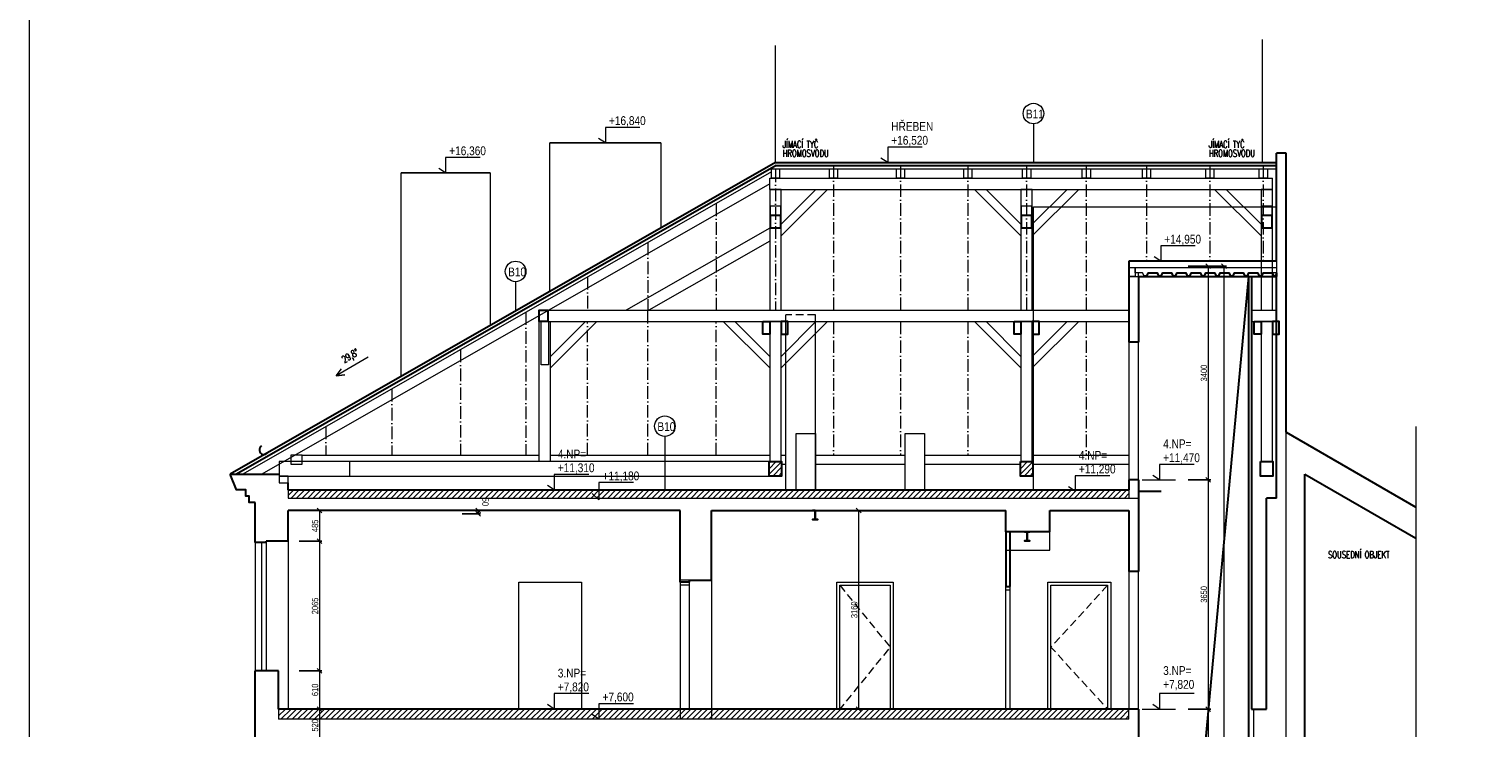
# Model space of a CAD drawing. Header units: millimetres. Extents: x -300958 to -108039, y 30118 to 292543.
# Tile 4 of 256: x -268233 to -245100, y 51888 to 63017. Entities that reach past the tile are written whole.
import ezdxf

# ---------------------------------------------------------------- set-up
doc = ezdxf.new("R2010")
doc.units = ezdxf.units.MM
doc.header["$MEASUREMENT"] = 0
for name, pattern in [('CERCHOVANA1', [6, 4, -1, 0, -1]), ('DGN Style 2', [879.857395, 527.914437, -351.942958]), ('HIDDEN', [0.375, 0.25, -0.125])]:
    doc.linetypes.add(name, pattern=pattern)
doc.layers.get('0').update_dxf_attribs({"lineweight": 13})
doc.layers.get('Defpoints').update_dxf_attribs({"color": 3, "lineweight": 13})
for name, color, linetype, lineweight in [('A_Krokev', 134, 'CERCHOVANA1', 9), ('A_Vodorovné prvky krovu', 133, 'Continuous', 9), ('A_Řezy', 182, 'Continuous', 9), ('BOURÁNÍ', 40, 'Continuous', 13), ('dims', 7, 'Continuous', 9), ('ETAPY', 7, 'Continuous', 0), ('legenda', 7, 'Continuous', 13), ('Materiály', 1, 'Continuous', 13), ('RAMECEK', 7, 'Continuous', 0), ('tenka', 7, 'Continuous', 13), ('výškové kóty', 7, 'Continuous', 13), ('walls', 7, 'Continuous', 13)]:
    doc.layers.add(name, color=color, linetype=linetype, lineweight=lineweight)
doc.styles.add('STYLE-0', font='ARIALN.TTF')
doc.styles.add('Style-Arial', font='arial.ttf')
doc.dimstyles.new('arch', dxfattribs={"dimscale": 50, "dimtxt": 2.5, "dimasz": 2.5, "dimexe": 1.25, "dimexo": 0.9, "dimtad": 1, "dimdec": 0, "dimtxsty": 'STYLE-0', "dimblk": 'ARCHTICK', "dimcen": 2.5, "dimadec": 0, "dimazin": 0, "dimtfac": 1, "dimtdec": 0, "dimtmove": 2, "dimatfit": 3, "dimldrblk": 'ARCHTICK', "dimfxl": 0, "dimarcsym": 0})

# ---------------------------------------------------------------- blocks, each defined once
blk = doc.blocks.new('_ArchTick')
at = {"color": 0, "linetype": 'ByBlock', "flags": 128}
blk.add_lwpolyline([(-0.5, -0.5), (0.5, 0.5)], dxfattribs=at)
blk = doc.blocks.new('*D745')
at = {"layer": 'Defpoints', "color": 0, "linetype": 'Continuous'}
for p in [(-261414, 55349), (-261414, 55299), (-261088, 55299)]:
    blk.add_point(p, dxfattribs=at)
at = {"layer": 'dims', "linetype": 'Continuous', "lineweight": -2}
for p, q in [((-261339, 55349), (-261051, 55349)), ((-261339, 55299), (-261051, 55299))]:
    blk.add_line(p, q, dxfattribs=at)
at = {"layer": 'dims', "color": 0, "linetype": 'Continuous', "lineweight": -2}
blk.add_line((-261088, 55349), (-261088, 55299), dxfattribs=at)
at = {"layer": 'dims', "color": 0, "linetype": 'Continuous', "lineweight": -2, "xscale": 75, "yscale": 75, "zscale": 75}
for p, rotation in [((-261088, 55349), 90), ((-261088, 55299), 270)]:
    blk.add_blockref('_ArchTick', p, dxfattribs=dict(at, rotation=rotation))
at = {"layer": 'dims', "color": 0, "linetype": 'Continuous', "insert": (-260972, 55487), "char_height": 100, "attachment_point": 5, "rotation": 270, "style": 'STYLE-0'}
blk.add_mtext('50', dxfattribs=at)
blk = doc.blocks.new('*D746')
at = {"layer": 'Defpoints', "color": 0, "linetype": 'Continuous'}
for p in [(-263832, 55349), (-264010, 54864), (-263613, 54864)]:
    blk.add_point(p, dxfattribs=at)
at = {"layer": 'dims', "color": 0, "linetype": 'Continuous', "lineweight": -2}
for p, q in [((-263757, 55349), (-263575, 55349)), ((-263935, 54864), (-263575, 54864))]:
    blk.add_line(p, q, dxfattribs=at)
at = {"layer": 'dims', "linetype": 'Continuous', "lineweight": 0}
blk.add_line((-263613, 55349), (-263613, 54864), dxfattribs=at)
at = {"layer": 'dims', "linetype": 'Continuous', "lineweight": 0, "xscale": 75, "yscale": 75, "zscale": 75}
for p, rotation in [((-263613, 55349), 90), ((-263613, 54864), 270)]:
    blk.add_blockref('_ArchTick', p, dxfattribs=dict(at, rotation=rotation))
at = {"layer": 'dims', "color": 0, "linetype": 'Continuous', "insert": (-263682, 55106), "char_height": 100, "attachment_point": 5, "rotation": 90, "style": 'STYLE-0'}
blk.add_mtext('485', dxfattribs=at)
blk = doc.blocks.new('*D747')
at = {"layer": 'Defpoints', "color": 0, "linetype": 'Continuous'}
for p in [(-263832, 54864), (-264010, 52799), (-263613, 52799)]:
    blk.add_point(p, dxfattribs=at)
at = {"layer": 'dims', "color": 0, "linetype": 'Continuous', "lineweight": -2}
for p, q in [((-263757, 54864), (-263575, 54864)), ((-263935, 52799), (-263575, 52799))]:
    blk.add_line(p, q, dxfattribs=at)
at = {"layer": 'dims', "linetype": 'Continuous', "lineweight": 0}
blk.add_line((-263613, 54864), (-263613, 52799), dxfattribs=at)
at = {"layer": 'dims', "linetype": 'Continuous', "lineweight": 0, "xscale": 75, "yscale": 75, "zscale": 75}
for p, rotation in [((-263613, 54864), 90), ((-263613, 52799), 270)]:
    blk.add_blockref('_ArchTick', p, dxfattribs=dict(at, rotation=rotation))
at = {"layer": 'dims', "color": 0, "linetype": 'Continuous', "insert": (-263682, 53831), "char_height": 100, "attachment_point": 5, "rotation": 90, "style": 'STYLE-0'}
blk.add_mtext('2065', dxfattribs=at)
blk = doc.blocks.new('*D748')
at = {"layer": 'Defpoints', "color": 0, "linetype": 'Continuous'}
for p in [(-263832, 52799), (-263755, 52189), (-263613, 52189)]:
    blk.add_point(p, dxfattribs=at)
at = {"layer": 'dims', "color": 0, "linetype": 'Continuous', "lineweight": -2}
for p, q in [((-263757, 52799), (-263575, 52799)), ((-263680, 52189), (-263575, 52189))]:
    blk.add_line(p, q, dxfattribs=at)
at = {"layer": 'dims', "linetype": 'Continuous', "lineweight": 0}
blk.add_line((-263613, 52799), (-263613, 52189), dxfattribs=at)
at = {"layer": 'dims', "linetype": 'Continuous', "lineweight": 0, "xscale": 75, "yscale": 75, "zscale": 75}
for p, rotation in [((-263613, 52799), 90), ((-263613, 52189), 270)]:
    blk.add_blockref('_ArchTick', p, dxfattribs=dict(at, rotation=rotation))
at = {"layer": 'dims', "color": 0, "linetype": 'Continuous', "insert": (-263682, 52494), "char_height": 100, "attachment_point": 5, "rotation": 90, "style": 'STYLE-0'}
blk.add_mtext('610', dxfattribs=at)
blk = doc.blocks.new('*D749')
at = {"layer": 'Defpoints', "color": 0, "linetype": 'Continuous'}
for p in [(-263832, 52189), (-263983, 51669), (-263613, 51669)]:
    blk.add_point(p, dxfattribs=at)
at = {"layer": 'dims', "color": 0, "linetype": 'Continuous', "lineweight": -2}
for p, q in [((-263757, 52189), (-263575, 52189)), ((-263908, 51669), (-263575, 51669))]:
    blk.add_line(p, q, dxfattribs=at)
at = {"layer": 'dims', "linetype": 'Continuous', "lineweight": 0}
blk.add_line((-263613, 52189), (-263613, 51669), dxfattribs=at)
at = {"layer": 'dims', "linetype": 'Continuous', "lineweight": 0, "xscale": 75, "yscale": 75, "zscale": 75}
for p, rotation in [((-263613, 52189), 90), ((-263613, 51669), 270)]:
    blk.add_blockref('_ArchTick', p, dxfattribs=dict(at, rotation=rotation))
at = {"layer": 'dims', "color": 0, "linetype": 'Continuous', "insert": (-263682, 51929), "char_height": 100, "attachment_point": 5, "rotation": 90, "style": 'STYLE-0'}
blk.add_mtext('520', dxfattribs=at)
blk = doc.blocks.new('*D755')
at = {"layer": 'Defpoints', "color": 0, "linetype": 'Continuous'}
for p in [(-249867, 52189), (-249867, 48239), (-249470, 48239)]:
    blk.add_point(p, dxfattribs=at)
at = {"layer": 'dims', "color": 0, "linetype": 'Continuous', "lineweight": -2}
for p, q in [((-249792, 52189), (-249432, 52189)), ((-249792, 48239), (-249432, 48239))]:
    blk.add_line(p, q, dxfattribs=at)
at = {"layer": 'dims', "linetype": 'Continuous', "lineweight": 0}
blk.add_line((-249470, 52189), (-249470, 48239), dxfattribs=at)
at = {"layer": 'dims', "linetype": 'Continuous', "lineweight": 0, "xscale": 75, "yscale": 75, "zscale": 75}
for p, rotation in [((-249470, 52189), 90), ((-249470, 48239), 270)]:
    blk.add_blockref('_ArchTick', p, dxfattribs=dict(at, rotation=rotation))
at = {"layer": 'dims', "color": 0, "linetype": 'Continuous', "insert": (-249539, 50214), "char_height": 100, "attachment_point": 5, "rotation": 90, "style": 'STYLE-0'}
blk.add_mtext('3950', dxfattribs=at)
blk = doc.blocks.new('*D756')
at = {"layer": 'Defpoints', "color": 0, "linetype": 'Continuous'}
for p in [(-249867, 55839), (-249867, 52189), (-249470, 52189)]:
    blk.add_point(p, dxfattribs=at)
at = {"layer": 'dims', "color": 0, "linetype": 'Continuous', "lineweight": -2}
for p, q in [((-249792, 55839), (-249432, 55839)), ((-249792, 52189), (-249432, 52189))]:
    blk.add_line(p, q, dxfattribs=at)
at = {"layer": 'dims', "linetype": 'Continuous', "lineweight": 0}
blk.add_line((-249470, 55839), (-249470, 52189), dxfattribs=at)
at = {"layer": 'dims', "linetype": 'Continuous', "lineweight": 0, "xscale": 75, "yscale": 75, "zscale": 75}
for p, rotation in [((-249470, 55839), 90), ((-249470, 52189), 270)]:
    blk.add_blockref('_ArchTick', p, dxfattribs=dict(at, rotation=rotation))
at = {"layer": 'dims', "color": 0, "linetype": 'Continuous', "insert": (-249539, 54014), "char_height": 100, "attachment_point": 5, "rotation": 90, "style": 'STYLE-0'}
blk.add_mtext('3650', dxfattribs=at)
blk = doc.blocks.new('*D757')
at = {"layer": 'Defpoints', "color": 0, "linetype": 'Continuous'}
for p in [(-249867, 59239), (-249867, 55839), (-249470, 55839)]:
    blk.add_point(p, dxfattribs=at)
at = {"layer": 'dims', "color": 0, "linetype": 'Continuous', "lineweight": -2}
for p, q in [((-249792, 59239), (-249432, 59239)), ((-249792, 55839), (-249432, 55839))]:
    blk.add_line(p, q, dxfattribs=at)
at = {"layer": 'dims', "linetype": 'Continuous', "lineweight": 0}
blk.add_line((-249470, 59239), (-249470, 55839), dxfattribs=at)
at = {"layer": 'dims', "linetype": 'Continuous', "lineweight": 0, "xscale": 75, "yscale": 75, "zscale": 75}
for p, rotation in [((-249470, 59239), 90), ((-249470, 55839), 270)]:
    blk.add_blockref('_ArchTick', p, dxfattribs=dict(at, rotation=rotation))
at = {"layer": 'dims', "color": 0, "linetype": 'Continuous', "insert": (-249539, 57539), "char_height": 100, "attachment_point": 5, "rotation": 90, "style": 'STYLE-0'}
blk.add_mtext('3400', dxfattribs=at)
blk = doc.blocks.new('*D758')
at = {"layer": 'Defpoints', "color": 0, "linetype": 'Continuous'}
for p in [(-249617, 59239), (-249617, 40169), (-249220, 40169)]:
    blk.add_point(p, dxfattribs=at)
at = {"layer": 'dims', "color": 0, "linetype": 'Continuous', "lineweight": -2}
for p, q in [((-249542, 59239), (-249182, 59239)), ((-249542, 40169), (-249182, 40169))]:
    blk.add_line(p, q, dxfattribs=at)
at = {"layer": 'dims', "linetype": 'Continuous', "lineweight": 0}
blk.add_line((-249220, 59239), (-249220, 40169), dxfattribs=at)
at = {"layer": 'dims', "linetype": 'Continuous', "lineweight": 0, "xscale": 75, "yscale": 75, "zscale": 75}
for p, rotation in [((-249220, 59239), 90), ((-249220, 40169), 270)]:
    blk.add_blockref('_ArchTick', p, dxfattribs=dict(at, rotation=rotation))
at = {"layer": 'dims', "color": 0, "linetype": 'Continuous', "insert": (-249289, 49704), "char_height": 100, "attachment_point": 5, "rotation": 90, "style": 'STYLE-0'}
blk.add_mtext('19070', dxfattribs=at)
blk = doc.blocks.new('*D769')
at = {"layer": 'Defpoints', "color": 0, "linetype": 'Continuous'}
for p in [(-255434, 55349), (-255430, 52189), (-255033, 52189)]:
    blk.add_point(p, dxfattribs=at)
at = {"layer": 'dims', "color": 0, "linetype": 'Continuous', "lineweight": -2}
for p, q in [((-255359, 55349), (-254995, 55349)), ((-255355, 52189), (-254995, 52189))]:
    blk.add_line(p, q, dxfattribs=at)
at = {"layer": 'dims', "linetype": 'Continuous', "lineweight": 0}
blk.add_line((-255033, 55349), (-255033, 52189), dxfattribs=at)
at = {"layer": 'dims', "linetype": 'Continuous', "lineweight": 0, "xscale": 75, "yscale": 75, "zscale": 75}
for p, rotation in [((-255033, 55349), 90), ((-255033, 52189), 270)]:
    blk.add_blockref('_ArchTick', p, dxfattribs=dict(at, rotation=rotation))
at = {"layer": 'dims', "color": 0, "linetype": 'Continuous', "insert": (-255102, 53769), "char_height": 100, "attachment_point": 5, "rotation": 90, "style": 'STYLE-0'}
blk.add_mtext('3160', dxfattribs=at)

msp = doc.modelspace()

# ---------------------------------------------------------------- hatches: boundary and pattern name
at = {"layer": 'BOURÁNÍ', "linetype": 'Continuous'}
h = msp.add_hatch(dxfattribs=at)
h.set_pattern_fill('ANSI31', color=256, scale=500, style=0)
h.set_pattern_definition([(45, (-3998.27, -4e-05), (-44.194174, 44.194174), [])])
h.paths.add_polyline_path([(-256458.5, 55898.8), (-256258.5, 55898.8), (-256258.5, 56128.8), (-256458.5, 56128.8)])
h = msp.add_hatch(dxfattribs=at)
h.set_pattern_fill('ANSI31', color=256, scale=500, style=0)
h.paths.add_polyline_path([(-252460.3, 55898.8), (-252260.3, 55898.8), (-252260.3, 56128.8), (-252460.3, 56128.8)])
h = msp.add_hatch(dxfattribs=at)
h.set_pattern_fill('ANSI31', color=256, scale=500, style=0)
h.paths.add_polyline_path([(-253740.5, 55548.8), (-253740.5, 55678.8), (-264112.6, 55678.8), (-264112.6, 55548.8)])
h.paths.add_polyline_path([(-250732.6, 55548.8), (-250732.6, 55678.8), (-253740.5, 55678.8), (-253740.5, 55548.8)])
h = msp.add_hatch(dxfattribs=at)
h.set_pattern_fill('ANSI31', color=256, scale=500, style=0)
h.paths.add_polyline_path([(-259165.5, 52028.8), (-259165.5, 52188.8), (-264262.6, 52188.8), (-264262.6, 52028.8)])
h.paths.add_polyline_path([(-257872.6, 52028.8), (-257872.6, 52188.8), (-259165.5, 52188.8), (-259165.5, 52028.8)])
h.paths.add_polyline_path([(-257372.6, 52028.8), (-257372.6, 52188.8), (-257872.6, 52188.8), (-257872.6, 52028.8)])
h.paths.add_polyline_path([(-250732.6, 52028.8), (-250732.6, 52188.8), (-257372.6, 52188.8), (-257372.6, 52028.8)])

# ---------------------------------------------------------------- linework, layer by layer
at = {"layer": 'A_Krokev', "ltscale": 50}
for p, q in [((-255433.6, 60843.1), (-255433.6, 58538.8)), ((-254367, 60843.1), (-254367, 58538.8)), ((-253294.6, 60843.1), (-253294.6, 58538.8)), ((-252360.3, 60843.1), (-252360.3, 58538.8)), ((-251411.1, 60843.1), (-251411.1, 58538.8)), ((-250454.2, 60843.1), (-250454.2, 59318.8)), ((-249444.2, 60843.1), (-249444.2, 59318.8)), ((-248594.1, 60843.1), (-248594.1, 59318.8)), ((-256356.7, 60778.4), (-256356.7, 58538.8)), ((-257297.8, 60239.9), (-257297.8, 58538.8)), ((-258387.2, 59616.4), (-258387.2, 58538.8)), ((-259347.2, 59067.1), (-259347.2, 58538.8)), ((-258387.2, 56228.8), (-258387.2, 58538.8)), ((-260327.2, 58506.3), (-260327.2, 56228.8)), ((-259347.2, 56228.8), (-259347.2, 58358.8)), ((-257297.8, 56228.8), (-257297.8, 58358.8)), ((-255433.6, 58358.8), (-255433.6, 56228.8)), ((-254367, 58358.8), (-254367, 56228.8)), ((-253294.6, 58358.8), (-253294.6, 56228.8)), ((-251411.1, 58358.8), (-251411.1, 56228.8)), ((-261367.1, 57911.1), (-261367.1, 56228.8)), ((-262460.1, 57285.7), (-262460.1, 56228.8)), ((-263510.7, 56684.5), (-263510.7, 56228.8))]:
    msp.add_line(p, q, dxfattribs=at)
at = {"layer": 'A_Vodorovné prvky krovu'}
for p, q in [((-256421.7, 60741.2), (-264831.3, 55928.8)), ((-256344.3, 60793.1), (-248382.2, 60793.1)), ((-256448.5, 60553), (-264529.2, 55928.8)), ((-256448.5, 59846.1), (-258733.8, 58538.8)), ((-256448.5, 59638.7), (-258371.3, 58538.8)), ((-260115.9, 56128.8), (-260115.9, 58358.8)), ((-259935.9, 56128.8), (-259935.9, 58357.2)), ((-263131.2, 55898.8), (-263131.2, 56128.8))]:
    msp.add_line(p, q, dxfattribs=at)
at = {"layer": 'A_Vodorovné prvky krovu', "ltscale": 0.4}
for p, q in [((-256448.5, 60643.1), (-248450.3, 60643.1)), ((-256448.5, 60463.1), (-256448.5, 60643.1)), ((-248450.3, 60463.1), (-248450.3, 60643.1)), ((-256448.5, 60463.1), (-248450.3, 60463.1)), ((-256268.5, 59724.9), (-255530.3, 60463.1)), ((-256268.5, 59908.7), (-255714.2, 60463.1)), ((-252450.3, 59724.9), (-253188.5, 60463.1)), ((-252450.3, 59908.7), (-253004.6, 60463.1)), ((-252270.3, 59724.9), (-251532.1, 60463.1)), ((-252270.3, 59908.7), (-251715.9, 60463.1)), ((-248630.3, 59724.9), (-249368.5, 60463.1)), ((-248630.3, 59908.7), (-249184.6, 60463.1)), ((-259975.9, 58538.8), (-250732.6, 58538.8)), ((-248782.6, 58538.8), (-248382.2, 58538.8)), ((-259975.9, 58358.8), (-250732.6, 58358.8)), ((-248782.6, 58358.8), (-248382.2, 58358.8)), ((-263889.8, 56228.8), (-260115.9, 56228.8)), ((-259935.9, 56228.8), (-256448.5, 56228.8)), ((-256268.5, 56228.8), (-256189.2, 56228.8)), ((-255721.2, 56228.8), (-254292.6, 56228.8)), ((-253987.8, 56228.8), (-252450.3, 56228.8)), ((-252270.3, 56228.8), (-250732.6, 56228.8)), ((-256258.5, 56088.8), (-256189.2, 56088.8)), ((-255721.2, 56088.8), (-254292.6, 56088.8)), ((-253987.8, 56088.8), (-252460.3, 56088.8)), ((-252260.3, 56088.8), (-250732.6, 56088.8))]:
    msp.add_line(p, q, dxfattribs=at)
for points in [[(-256268.5, 58538.8), (-256268.5, 60463.1), (-256448.5, 60463.1), (-256448.5, 58538.8)], [(-252270.3, 58538.8), (-252270.3, 60463.1), (-252450.3, 60463.1), (-252450.3, 58538.8)], [(-248450.3, 58538.8), (-248450.3, 60463.1), (-248630.3, 60463.1), (-248630.3, 58538.8)], [(-256268.5, 56128.8), (-256268.5, 58358.8), (-256448.5, 58358.8), (-256448.5, 56128.8)], [(-252270.3, 56128.8), (-252270.3, 58358.8), (-252450.3, 58358.8), (-252450.3, 56128.8)], [(-248450.3, 56128.8), (-248450.3, 58358.8), (-248630.3, 58358.8), (-248630.3, 56128.8)]]:
    msp.add_lwpolyline(points, close=True, dxfattribs=at)
for points in [[(-256276.7, 60053.1), (-256436.7, 60053.1), (-256436.7, 60203.1), (-256276.7, 60203.1), (-256276.7, 60053.1)], [(-252280.3, 60053.1), (-252440.3, 60053.1), (-252440.3, 60203.1), (-252280.3, 60203.1), (-252280.3, 60053.1)], [(-248460.3, 60053.1), (-248620.3, 60053.1), (-248620.3, 60203.1), (-248460.3, 60203.1), (-248460.3, 60053.1)]]:
    msp.add_lwpolyline(points, dxfattribs=at)
at = {"layer": 'A_Vodorovné prvky krovu', "flags": 128}
msp.add_lwpolyline([(-263131.2, 56128.8), (-264252.6, 56128.8), (-264252.6, 55898.8), (-263131.2, 55898.8)], dxfattribs=at)
at = {"layer": 'A_Řezy', "ltscale": 0.4}
for points in [[(-256421.7, 60793.1), (-256291.7, 60793.1), (-256291.7, 60643.1), (-256421.7, 60643.1), (-256421.7, 60793.1)], [(-255498.6, 60793.1), (-255368.6, 60793.1), (-255368.6, 60643.1), (-255498.6, 60643.1), (-255498.6, 60793.1)], [(-254432, 60793.1), (-254302, 60793.1), (-254302, 60643.1), (-254432, 60643.1), (-254432, 60793.1)], [(-253359.6, 60793.1), (-253229.6, 60793.1), (-253229.6, 60643.1), (-253359.6, 60643.1), (-253359.6, 60793.1)], [(-252425.3, 60793.1), (-252295.3, 60793.1), (-252295.3, 60643.1), (-252425.3, 60643.1), (-252425.3, 60793.1)], [(-251476.1, 60793.1), (-251346.1, 60793.1), (-251346.1, 60643.1), (-251476.1, 60643.1), (-251476.1, 60793.1)], [(-250519.2, 60793.1), (-250389.2, 60793.1), (-250389.2, 60643.1), (-250519.2, 60643.1), (-250519.2, 60793.1)], [(-249509.2, 60793.1), (-249379.2, 60793.1), (-249379.2, 60643.1), (-249509.2, 60643.1), (-249509.2, 60793.1)], [(-248659.1, 60793.1), (-248529.1, 60793.1), (-248529.1, 60643.1), (-248659.1, 60643.1), (-248659.1, 60793.1)], [(-263889.8, 56228.8), (-264069.8, 56228.8), (-264069.8, 56088.8), (-263889.8, 56088.8), (-263889.8, 56228.8)], [(-264112.6, 55898.8), (-264252.6, 55898.8), (-264252.6, 55788.8), (-264112.6, 55788.8), (-264112.6, 55898.8)]]:
    msp.add_lwpolyline(points, dxfattribs=at)
at = {"layer": 'BOURÁNÍ', "linetype": 'Continuous', "lineweight": 30}
for p, q in [((-256357.6, 60893.1), (-265032.6, 55928.8)), ((-256344.3, 60843.1), (-264931.9, 55928.8)), ((-256357.6, 60893.1), (-248382.2, 60893.1)), ((-256344.3, 60843.1), (-248382.2, 60843.1)), ((-264112.6, 55678.8), (-250732.6, 55678.8)), ((-250582.6, 55658.8), (-250219, 55658.8)), ((-252692.6, 55008.8), (-252692.6, 54138.8)), ((-252622.6, 54138.8), (-252622.6, 55008.8)), ((-257872.6, 54208.8), (-257872.6, 54238.8)), ((-257722.6, 54208.8), (-257872.6, 54208.8)), ((-257722.6, 54208.8), (-257722.6, 54238.8)), ((-252692.6, 54138.8), (-252622.6, 54138.8)), ((-250732.6, 52188.8), (-264262.6, 52188.8))]:
    msp.add_line(p, q, dxfattribs=at)
at = {"layer": 'BOURÁNÍ', "linetype": 'Continuous'}
for p, q in [((-252252.1, 55678.8), (-252252.1, 60186.8)), ((-252252.1, 60186.8), (-248382.2, 60186.8)), ((-259935.9, 57620.6), (-259197.7, 58358.8)), ((-259935.9, 57804.4), (-259381.6, 58358.8)), ((-256448.5, 57620.6), (-257186.7, 58358.8)), ((-256448.5, 57804.4), (-257002.9, 58358.8)), ((-256268.5, 57620.6), (-255530.3, 58358.8)), ((-256268.5, 57804.4), (-255714.2, 58358.8)), ((-252450.3, 57620.6), (-253188.5, 58358.8)), ((-252450.3, 57804.4), (-253004.6, 58358.8)), ((-252270.3, 57620.6), (-251532.1, 58358.8)), ((-252270.3, 57804.4), (-251715.9, 58358.8)), ((-264532.6, 54838.8), (-264532.6, 52798.8)), ((-264457.6, 54838.8), (-264457.6, 52798.8)), ((-257872.6, 54208.8), (-257872.6, 52028.8)), ((-257722.6, 54158.8), (-257872.6, 54158.8)), ((-257722.6, 52188.8), (-257722.6, 54208.8)), ((-252692.6, 52188.8), (-252692.6, 54138.8)), ((-252622.6, 52188.8), (-252622.6, 54138.8)), ((-252692.6, 54088.8), (-252622.6, 54088.8))]:
    msp.add_line(p, q, dxfattribs=at)
msp.add_lwpolyline([(-259966.1, 58358.8), (-259965.7, 57670.1), (-260086.1, 57670.1), (-260086.1, 58358.8)], dxfattribs=at)
at = {"layer": 'BOURÁNÍ', "linetype": 'Continuous', "flags": 128}
for points in [[(-256026, 55678.8), (-256026, 56578.8), (-255721.2, 56578.8), (-255721.2, 55678.8)], [(-254292.6, 55678.8), (-254292.6, 56578.8), (-253987.8, 56578.8), (-253987.8, 55678.8)], [(-256458.5, 56128.8), (-263131.2, 56128.8)], [(-263131.2, 55898.8), (-256458.5, 55898.8)], [(-260442.6, 52188.8), (-260442.6, 54208.8), (-259442.6, 54208.8), (-259442.6, 52188.8)], [(-255382.6, 52188.8), (-255382.6, 54208.8), (-254482.6, 54208.8), (-254482.6, 52188.8)], [(-255332.6, 52188.8), (-255332.6, 54158.8), (-254532.6, 54158.8), (-254532.6, 52188.8)], [(-252022.6, 52188.8), (-252022.6, 54208.8), (-251022.6, 54208.8), (-251022.6, 52188.8)], [(-251972.6, 52188.8), (-251972.6, 54158.8), (-251072.6, 54158.8), (-251072.6, 52188.8)]]:
    msp.add_lwpolyline(points, dxfattribs=at)
at = {"layer": 'BOURÁNÍ', "linetype": 'Continuous', "lineweight": 30, "flags": 128}
for points in [[(-256458.5, 56128.8), (-256258.5, 56128.8), (-256258.5, 55898.8), (-256458.5, 55898.8), (-256458.5, 56128.8)], [(-252460.3, 56128.8), (-252260.3, 56128.8), (-252260.3, 55898.8), (-252460.3, 55898.8), (-252460.3, 56128.8)]]:
    msp.add_lwpolyline(points, dxfattribs=at)
at = {"layer": 'BOURÁNÍ', "linetype": 'HIDDEN', "ltscale": 500, "flags": 128}
for points in [[(-255332.6, 54158.8), (-254532.6, 53173.8), (-255332.6, 52188.8)], [(-251072.6, 54158.8), (-251972.6, 53173.8), (-251072.6, 52188.8)]]:
    msp.add_lwpolyline(points, dxfattribs=at)
at = {"layer": 'BOURÁNÍ', "linetype": 'Continuous', "lineweight": 30}
msp.add_arc((-264494.6, 56317.4), 75, 120.00037, 325.77743, dxfattribs=at)
at = {"layer": 'dims', "linetype": 'Continuous', "flags": 128}
msp.add_lwpolyline([(-262837.3, 57793), (-263346.5, 57495), (-263207.4, 57512.6), (-263346.5, 57495), (-263263, 57607.7)], dxfattribs=at)
at = {"layer": 'ETAPY', "linetype": 'Continuous', "lineweight": 30}
msp.add_line((-248832.6, 59078.8), (-250582.6, 40168.8), dxfattribs=at)
at = {"layer": 'legenda', "linetype": 'Continuous', "lineweight": 0}
for p, q in [((-252251.7, 61507.5), (-252251.7, 60893)), ((-260491.6, 58993), (-260491.6, 58527.4)), ((-258116.3, 56529.3), (-258116.3, 55678.8))]:
    msp.add_line(p, q, dxfattribs=at)
for centre in [(-252251.7, 61671.3), (-260491.6, 59156.8), (-258116.3, 56693.1)]:
    msp.add_circle(centre, 163.8, dxfattribs=at)
at = {"layer": 'Materiály', "linetype": 'Continuous', "lineweight": 0}
msp.add_line((-260322.6, 55348.8), (-264112.6, 55348.8), dxfattribs=at)
at = {"layer": 'Materiály', "linetype": 'Continuous', "flags": 128}
msp.add_lwpolyline([(-248382.2, 59218.8), (-248382.2, 59137.5), (-248593.4, 59137.5), (-248617.7, 59088.8), (-248660.2, 59088.8), (-248684.6, 59137.5), (-248822.1, 59137.5), (-248846.5, 59088.8), (-248889, 59088.8), (-248913.4, 59137.5), (-249050.9, 59137.5), (-249075.2, 59088.8), (-249117.7, 59088.8), (-249142.1, 59137.5), (-249279.6, 59137.5), (-249304, 59088.8), (-249346.5, 59088.8), (-249370.9, 59137.5), (-249508.4, 59137.5), (-249532.7, 59088.8), (-249575.2, 59088.8), (-249599.6, 59137.5), (-249737.1, 59137.5), (-249761.5, 59088.8), (-249804, 59088.8), (-249828.4, 59137.5), (-249965.9, 59137.5), (-249990.2, 59088.8), (-250032.7, 59088.8), (-250057.1, 59137.5), (-250194.6, 59137.5), (-250219, 59088.8), (-250261.5, 59088.8), (-250285.9, 59137.5), (-250423.4, 59137.5), (-250447.7, 59088.8), (-250490.2, 59088.8), (-250514.6, 59137.5), (-250632.6, 59137.5), (-250632.6, 59137.5), (-250632.6, 59137.5), (-250632.6, 59137.5), (-250632.6, 59137.5), (-250632.6, 59218.8)], close=True, dxfattribs=at)
at = {"layer": 'Materiály', "linetype": 'Continuous'}
msp.add_3dface([(-250632.6, 59078.8), (-250732.6, 59078.8), (-250732.6, 59218.8), (-250632.6, 59218.8)], dxfattribs=at)
at = {"layer": 'RAMECEK', "linetype": 'Continuous', "lineweight": 0, "flags": 128}
msp.add_lwpolyline([(-268232.6, 38432.5), (-236732.6, 38432.5), (-236732.6, 63182.5), (-268232.6, 63182.5)], close=True, dxfattribs=at)
at = {"layer": 'tenka', "linetype": 'Continuous'}
for p, q in [((-256357.6, 60893.1), (-256357.6, 62757.3)), ((-248607.6, 60893.1), (-248607.6, 62851.2)), ((-258178.6, 61206.1), (-259948.6, 61206.1)), ((-260898.6, 60726.5), (-262312.6, 60726.5)), ((-248382.2, 59318.8), (-248382.2, 59218.8)), ((-250732.6, 59078.8), (-250582.6, 59078.8)), ((-250582.6, 59078.8), (-250582.6, 59137.5)), ((-248832.6, 59078.8), (-248832.6, 59137.5)), ((-256189.2, 55678.8), (-256189.2, 58466.8)), ((-255721.2, 55678.8), (-255721.2, 58466.8)), ((-250732.6, 58028.8), (-250732.6, 55838.8)), ((-250582.6, 55838.8), (-250582.6, 58028.8)), ((-246167.6, 56687.7), (-246167.6, 48594.6)), ((-248232.2, 40468.8), (-248232.2, 56596.2)), ((-264112.6, 55678.8), (-264112.6, 55548.8)), ((-264112.6, 55548.8), (-250582.6, 55548.8)), ((-250732.6, 55678.8), (-250732.6, 55548.8)), ((-264632.6, 54838.8), (-264632.6, 52798.8)), ((-264112.6, 54863.8), (-264112.6, 52188.8)), ((-250732.6, 54378.8), (-250732.6, 52188.8)), ((-250582.6, 52188.8), (-250582.6, 54378.8)), ((-257722.6, 54238.8), (-257872.6, 54238.8)), ((-257372.6, 54238.8), (-257372.6, 52028.8)), ((-264262.6, 52188.8), (-264262.6, 52028.8)), ((-250732.6, 52028.8), (-250732.6, 52188.8)), ((-248742.6, 48238.8), (-248742.6, 52188.8)), ((-250732.6, 52028.8), (-264262.6, 52028.8))]:
    msp.add_line(p, q, dxfattribs=at)
at = {"layer": 'tenka', "linetype": 'HIDDEN', "ltscale": 500}
msp.add_line((-255721.2, 58466.8), (-256189.2, 58466.8), dxfattribs=at)
at = {"layer": 'tenka', "linetype": 'Continuous'}
for points in [[(-259948.6, 58838.1), (-259948.6, 61206.1), (-258178.6, 61206.1), (-258178.6, 59851)], [(-262312.6, 57485.3), (-262312.6, 60726.5), (-260898.6, 60726.5), (-260898.6, 58294.5)]]:
    msp.add_lwpolyline(points, dxfattribs=at)
at = {"layer": 'tenka', "linetype": 'Continuous', "flags": 128}
for points in [[(-248582.6, 59078.8), (-250332.6, 59078.8)], [(-252692.6, 55008.8), (-252692.6, 54718.8), (-251992.6, 54718.8), (-251992.6, 55008.8)]]:
    msp.add_lwpolyline(points, dxfattribs=at)
at = {"layer": 'výškové kóty', "linetype": 'DGN Style 2', "lineweight": 0}
for p, q in [((-249652.3, 59318.8), (-250201, 59318.8)), ((-250519.9, 55838.8), (-249971.2, 55838.8)), ((-250519.9, 52188.8), (-249971.2, 52188.8))]:
    msp.add_line(p, q, dxfattribs=at)
at = {"layer": 'výškové kóty', "linetype": 'Continuous', "flags": 128}
for points in [[(-258514.9, 61451.5), (-259063.6, 61451.5), (-259063.6, 61206.1), (-259170, 61276.5)], [(-254022.6, 61138.5), (-254571.2, 61138.5), (-254571.2, 60893.1), (-254677.7, 60963.5)], [(-261056.9, 60971.9), (-261605.6, 60971.9), (-261605.6, 60726.5), (-261712, 60796.9)]]:
    msp.add_lwpolyline(points, dxfattribs=at)
at = {"layer": 'výškové kóty', "linetype": 'Continuous', "lineweight": 0, "flags": 128}
for points in [[(-249678.3, 59564.2), (-250227, 59564.2), (-250227, 59318.8), (-250333.4, 59389.2)], [(-249696.8, 56084.2), (-250245.5, 56084.2), (-250245.5, 55838.8), (-250352, 55909.2)], [(-259328.8, 55924.2), (-259877.5, 55924.2), (-259877.5, 55678.8), (-259983.9, 55749.2)], [(-258616.8, 55794.2), (-259165.5, 55794.2), (-259165.5, 55518.8), (-259271.9, 55619.2)], [(-251038.2, 55904.2), (-251586.9, 55904.2), (-251586.9, 55658.8), (-251693.3, 55729.2)], [(-259328.8, 52434.2), (-259877.5, 52434.2), (-259877.5, 52188.8), (-259983.9, 52259.2)], [(-249696.8, 52434.2), (-250245.5, 52434.2), (-250245.5, 52188.8), (-250352, 52259.2)], [(-258616.8, 52274.2), (-259165.5, 52274.2), (-259165.5, 52028.8), (-259271.9, 52099.2)]]:
    msp.add_lwpolyline(points, dxfattribs=at)
at = {"layer": 'walls', "linetype": 'Continuous', "lineweight": 30}
for p, q in [((-248232.2, 61043.1), (-248382.2, 61043.1)), ((-248382.2, 59318.8), (-248382.2, 61043.1)), ((-248232.2, 56596.2), (-248232.2, 61043.1)), ((-250732.6, 59318.8), (-250732.6, 58028.8)), ((-248382.2, 59318.8), (-250732.6, 59318.8)), ((-250582.6, 59078.8), (-250582.6, 58028.8)), ((-250582.6, 59078.8), (-248382.2, 59078.8)), ((-248832.6, 59078.8), (-248832.6, 40168.8)), ((-248782.6, 59078.8), (-248782.6, 52188.8)), ((-248382.2, 55548.8), (-248382.2, 59078.8)), ((-250582.6, 58028.8), (-250732.6, 58028.8)), ((-248232.2, 56596.2), (-246167.6, 55404.2)), ((-265032.6, 55928.8), (-264252.6, 55928.8)), ((-264112.6, 55678.8), (-264112.6, 55788.8)), ((-250582.6, 55838.8), (-250732.6, 55838.8)), ((-250732.6, 55838.8), (-250732.6, 55678.8)), ((-250582.6, 55838.8), (-250582.6, 54378.8)), ((-247932.2, 55926.5), (-246167.6, 54907.7)), ((-247932.2, 51028.8), (-247932.2, 55926.5)), ((-248382.2, 55548.8), (-248542.6, 55548.8)), ((-248542.6, 52188.8), (-248542.6, 55548.8)), ((-264632.6, 54838.8), (-264632.6, 55478.8)), ((-264112.6, 54863.8), (-264112.6, 55348.8)), ((-264112.6, 54863.8), (-264112.6, 55348.8)), ((-257872.6, 55348.8), (-264112.6, 55348.8)), ((-257872.6, 54238.8), (-257872.6, 55348.8)), ((-257372.6, 54238.8), (-257372.6, 55348.8)), ((-257372.6, 55348.8), (-252692.6, 55348.8)), ((-252692.6, 55008.8), (-252692.6, 55348.8)), ((-251992.6, 55008.8), (-251992.6, 55348.8)), ((-251992.6, 55348.8), (-250732.6, 55348.8)), ((-250732.6, 55348.8), (-250732.6, 54378.8)), ((-264457.6, 54838.8), (-264632.6, 54838.8)), ((-264112.6, 54863.8), (-264457.6, 54863.8)), ((-264457.6, 54838.8), (-264457.6, 54863.8)), ((-251992.6, 55008.8), (-252692.6, 55008.8)), ((-250582.6, 54378.8), (-250732.6, 54378.8)), ((-257722.6, 54238.8), (-257372.6, 54238.8)), ((-264632.6, 51168.8), (-264632.6, 52798.8)), ((-264262.6, 52798.8), (-264632.6, 52798.8)), ((-264262.6, 52188.8), (-264262.6, 52798.8)), ((-250582.6, 52188.8), (-250732.6, 52188.8)), ((-250582.6, 52188.8), (-250582.6, 50428.8)), ((-248782.6, 52188.8), (-248542.6, 52188.8))]:
    msp.add_line(p, q, dxfattribs=at)
at = {"layer": 'walls', "linetype": 'Continuous', "lineweight": 30, "flags": 128}
for points in [[(-256276.7, 59846.1), (-256436.7, 59846.1), (-256436.7, 60053.1), (-256276.7, 60053.1), (-256276.7, 59846.1)], [(-252280.3, 59846.1), (-252440.3, 59846.1), (-252440.3, 60053.1), (-252280.3, 60053.1), (-252280.3, 59846.1)], [(-248460.3, 59846.1), (-248620.3, 59846.1), (-248620.3, 60053.1), (-248460.3, 60053.1), (-248460.3, 59846.1)], [(-250490.2, 59088.8), (-250452.6, 59088.8), (-250447.7, 59088.8), (-250423.4, 59137.5), (-250285.9, 59137.5), (-250261.5, 59088.8), (-250219, 59088.8), (-250194.6, 59137.5), (-250057.1, 59137.5), (-250032.7, 59088.8), (-249990.2, 59088.8), (-249965.9, 59137.5), (-249828.4, 59137.5), (-249804, 59088.8), (-249761.5, 59088.8), (-249737.1, 59137.5), (-249599.6, 59137.5), (-249575.2, 59088.8), (-249532.7, 59088.8), (-249508.4, 59137.5), (-249370.9, 59137.5), (-249346.5, 59088.8), (-249304, 59088.8), (-249279.6, 59137.5), (-249142.1, 59137.5), (-249117.7, 59088.8), (-249075.2, 59088.8), (-249050.9, 59137.5), (-248913.4, 59137.5)], [(-250261.5, 59088.8), (-250223.8, 59088.8), (-250219, 59088.8), (-250194.6, 59137.5), (-250057.1, 59137.5), (-250032.7, 59088.8), (-249990.2, 59088.8), (-249965.9, 59137.5), (-249828.4, 59137.5), (-249804, 59088.8), (-249761.5, 59088.8), (-249737.1, 59137.5), (-249599.6, 59137.5), (-249575.2, 59088.8), (-249532.7, 59088.8), (-249508.4, 59137.5), (-249370.9, 59137.5), (-249346.5, 59088.8), (-249304, 59088.8), (-249279.6, 59137.5), (-249142.1, 59137.5), (-249117.7, 59088.8), (-249075.2, 59088.8), (-249050.9, 59137.5), (-248913.4, 59137.5), (-248889, 59088.8), (-248846.5, 59088.8), (-248822.1, 59137.5), (-248684.6, 59137.5), (-248660.2, 59088.8), (-248617.7, 59088.8), (-248593.4, 59137.5), (-248455.9, 59137.5), (-248431.5, 59088.8), (-248389, 59088.8), (-248382.2, 59137.5), (-248382.2, 59137.5), (-248382.2, 59078.8), (-248382.2, 59078.8)], [(-259975.9, 58358.8), (-260115.9, 58358.8), (-260115.9, 58538.8), (-259975.9, 58538.8), (-259975.9, 58358.8)], [(-248640.3, 56128.8), (-248440.3, 56128.8), (-248440.3, 55898.8), (-248640.3, 55898.8), (-248640.3, 56128.8)], [(-264632.6, 55478.8), (-264732.6, 55478.8), (-264732.6, 55578.8), (-264782.6, 55578.8), (-264782.6, 55678.8), (-264932.6, 55678.8), (-265032.6, 55928.8)], [(-255722.6, 55348.8), (-255722.6, 55208.8), (-255680.1, 55208.8), (-255722.6, 55208.8), (-255765.1, 55208.8), (-255722.6, 55208.8), (-255722.6, 55348.8), (-255765.1, 55348.8), (-255722.6, 55348.8), (-255680.1, 55348.8)], [(-252352.6, 55008.8), (-252352.6, 54868.8), (-252310.1, 54868.8), (-252352.6, 54868.8), (-252395.1, 54868.8), (-252352.6, 54868.8), (-252352.6, 55008.8), (-252395.1, 55008.8), (-252352.6, 55008.8), (-252310.1, 55008.8)]]:
    msp.add_lwpolyline(points, dxfattribs=at)
for points in [[(-256558.5, 58358.8), (-256448.5, 58358.8), (-256448.5, 58158.8), (-256558.5, 58158.8)], [(-256268.5, 58158.8), (-256158.5, 58158.8), (-256158.5, 58358.8), (-256268.5, 58358.8)], [(-252560.3, 58358.8), (-252450.3, 58358.8), (-252450.3, 58158.8), (-252560.3, 58158.8)], [(-252270.3, 58158.8), (-252160.3, 58158.8), (-252160.3, 58358.8), (-252270.3, 58358.8)], [(-248740.3, 58358.8), (-248630.3, 58358.8), (-248630.3, 58158.8), (-248740.3, 58158.8)], [(-248450.3, 58158.8), (-248340.3, 58158.8), (-248340.3, 58358.8), (-248450.3, 58358.8)]]:
    msp.add_lwpolyline(points, close=True, dxfattribs=at)

# ---------------------------------------------------------------- texts
at = {"layer": 'dims', "linetype": 'Continuous', "insert": (-263236.3, 57728.2), "char_height": 112, "attachment_point": 4, "rotation": 30.34116, "line_spacing_factor": 0.765173, "style": 'Style-Arial'}
msp.add_mtext('{\\Fromans|c238;\\W0.71429;29,8°}', dxfattribs=at)
at = {"layer": 'legenda', "linetype": 'Continuous', "lineweight": 0, "char_height": 140, "width": 1046.843, "attachment_point": 1, "style": 'STYLE-0'}
for s, insert in [('B11', (-252370.9, 61734)), ('B10', (-260610.7, 59219.6)), ('B10', (-258235.4, 56755.8))]:
    msp.add_mtext(s, dxfattribs=dict(at, insert=insert))
at = {"layer": 'legenda', "linetype": 'Continuous', "lineweight": 0, "char_height": 112, "attachment_point": 4, "rotation": 0.00116, "line_spacing_factor": 0.765173, "style": 'Style-Arial'}
for s, insert in [('{\\Fromans|c238;\\W0.71429;JÍMACÍ TYČ \\PHROMOSVODU}', (-256242.2, 61108.6)), ('{\\Fromans|c238;\\W0.71429;JÍMACÍ TYČ \\PHROMOSVODU}', (-249460.3, 61108.6)), ('{\\Fromans|c238;\\W0.71429;SOUSEDNÍ OBJEKT}', (-247564.7, 54648.4))]:
    msp.add_mtext(s, dxfattribs=dict(at, insert=insert))
at = {"layer": 'výškové kóty', "linetype": 'Continuous', "lineweight": 0, "char_height": 140, "width": 1046.843, "attachment_point": 1, "style": 'STYLE-0'}
for s, insert in [('+16,840', (-259005.8, 61628.4)), ('HŘEBEN', (-254513.5, 61536.2)), ('+16,520', (-254513.5, 61315.4)), ('+16,360', (-261547.8, 61148.8)), ('+14,950', (-250169.2, 59741.1)), ('4.NP=', (-250187.8, 56481.8)), ('4.NP=', (-259819.7, 56319)), ('4.NP=', (-251529.1, 56299)), ('+11,470', (-250187.8, 56261.1)), ('+11,310', (-259819.7, 56101.1)), ('+11,290', (-251529.1, 56081.1)), ('+11,180', (-259107.7, 55971.1)), ('3.NP=', (-259819.7, 52831.8)), ('3.NP=', (-250187.8, 52871.8)), ('+7,820', (-259819.7, 52611.1)), ('+7,820', (-250187.8, 52651.1)), ('+7,600', (-259107.7, 52451.1))]:
    msp.add_mtext(s, dxfattribs=dict(at, insert=insert))

# ---------------------------------------------------------------- dimensions: what is measured, and where the dimension line sits
at = {"layer": 'dims', "linetype": 'Continuous'}
for base, p1, p2, picture, middle in [((-249469.6, 55838.8), (-249866.6, 59238.8), (-249866.6, 55838.8), '*D757', (-249539.4, 57538.8)), ((-249219.6, 40168.8), (-249616.6, 59238.8), (-249616.6, 40168.8), '*D758', (-249289.4, 49703.8)), ((-249469.6, 52188.8), (-249866.6, 55838.8), (-249866.6, 52188.8), '*D756', (-249539.4, 54013.8)), ((-263612.6, 54863.8), (-263832, 55348.8), (-264009.6, 54863.8), '*D746', (-263682.4, 55106.3)), ((-255032.6, 52188.8), (-255433.6, 55348.8), (-255429.6, 52188.8), '*D769', (-255102.4, 53768.8)), ((-263612.6, 52798.8), (-263832, 54863.8), (-264009.6, 52798.8), '*D747', (-263682.4, 53831.3)), ((-263612.6, 52188.8), (-263832, 52798.8), (-263754.8, 52188.8), '*D748', (-263682.4, 52493.8)), ((-263612.6, 51668.8), (-263832, 52188.8), (-263982.6, 51668.8), '*D749', (-263682.4, 51928.8)), ((-249469.6, 48238.8), (-249866.6, 52188.8), (-249866.6, 48238.8), '*D755', (-249539.4, 50213.8))]:
    dim = msp.add_linear_dim(base=base, p1=p1, p2=p2, angle=90, dimstyle='arch', override={"dimtxt": 2, "dimasz": 1.5, "dimexe": 0.75, "dimexo": 1.5, "dimgap": 0.375, "dimcen": 0.05, "dimclrd": 256, "dimlwd": 0}, dxfattribs=at)
    dim.commit()
    dim.dimension.update_dxf_attribs({"geometry": picture, "text_midpoint": middle})
dim = msp.add_linear_dim(base=(-261088.3, 55298.8), p1=(-261414.3, 55348.8), p2=(-261414.3, 55298.8), angle=270, dimstyle='arch', override={"dimtxt": 2, "dimasz": 1.5, "dimexe": 0.75, "dimexo": 1.5, "dimgap": 0.375, "dimcen": 4e-07, "dimclre": 256}, dxfattribs=at)
dim.commit()
dim.dimension.update_dxf_attribs({"geometry": '*D745', "text_midpoint": (-260971.6, 55486.6), "dimtype": 160})

doc.saveas('drawing.dxf')
